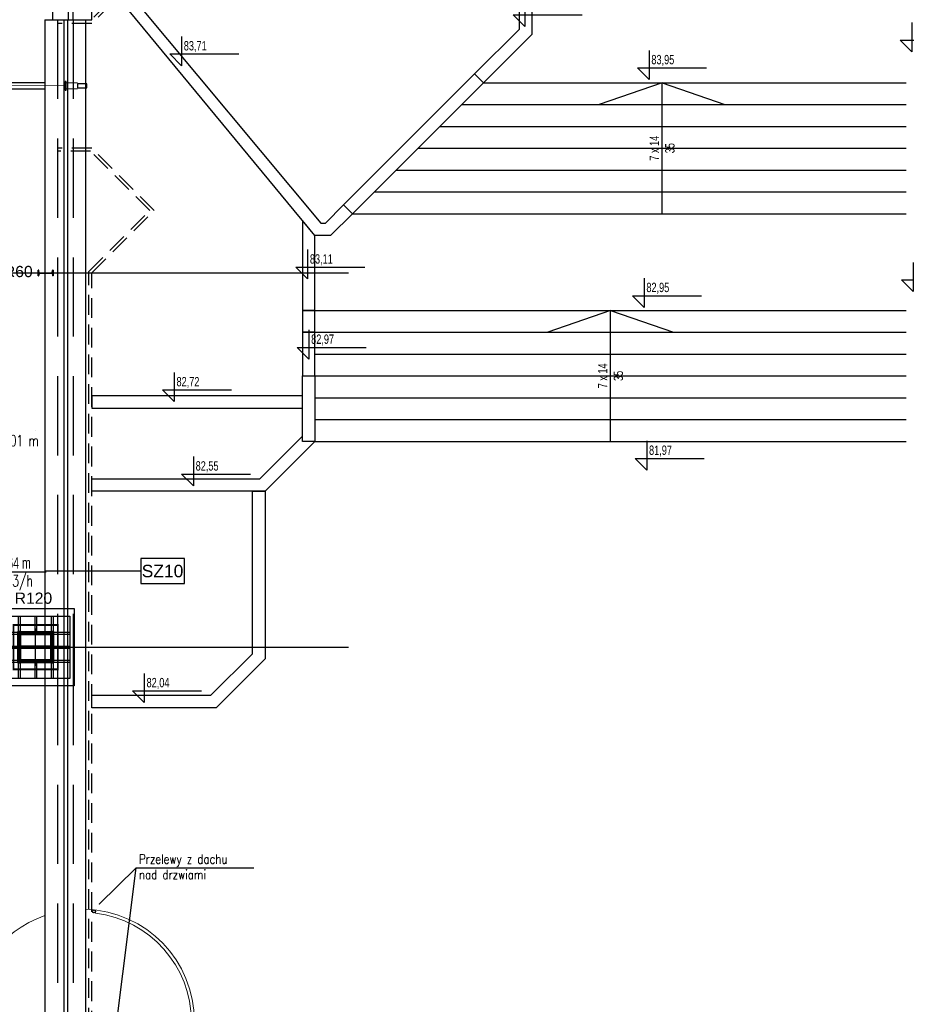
# Model space of a CAD drawing. Header units: centimetres. Extents: x -228435 to 46820, y -89367 to 152985.
# Tile 208 of 252: x 13205 to 27410, y 23275 to 39060. Entities that reach past the tile are written whole.
import ezdxf

# ---------------------------------------------------------------- set-up
doc = ezdxf.new("R2010")
doc.units = ezdxf.units.CM
doc.header["$LTSCALE"] = 50
doc.linetypes.add('Kondygnacja  -0_5$0$HIDDEN', pattern=[9.525, 6.35, -3.175])
doc.linetypes.add('Osie rzutów$0$DASHDOT2', pattern=[12.7, 6.35, -3.175, 0, -3.175])
doc.layers.get('0').update_dxf_attribs({"color": 8})
for name, color, linetype in [('bgde-tekst', 7, 'Continuous'), ('Kondygnacja  -0_5$0$ARCH_GK', 8, 'Continuous'), ('Kondygnacja  -0_5$0$ARCH_INFO_KOTY_WYSOKOŚCIOWE_IST', 8, 'Continuous'), ('Kondygnacja  -0_5$0$ARCH_INFO_ODPORNOŚĆ OGNIOWA', 8, 'Continuous'), ('Kondygnacja  -0_5$0$ARCH_INFO_OPISY', 8, 'Continuous'), ('Kondygnacja  -0_5$0$ARCH_INFO_OPISY_PRZEGRODY_IST', 8, 'Continuous'), ('Kondygnacja  -0_5$0$ARCH_INFO_SCHODY_IST', 8, 'Continuous'), ('Kondygnacja  -0_5$0$ARCH_KONSTRUKCJA_NIEWIDOCZNA', 8, 'Continuous'), ('Kondygnacja  -0_5$0$ARCH_MUROWANE_IST', 8, 'Continuous'), ('Kondygnacja  -0_5$0$ARCH_NIEWIDOK_IST', 8, 'Kondygnacja  -0_5$0$HIDDEN'), ('Kondygnacja  -0_5$0$ARCH_OKŁADZINA', 8, 'Continuous'), ('Kondygnacja  -0_5$0$ARCH_SCHODY ZEW.', 8, 'Continuous'), ('Kondygnacja  -0_5$0$ARCH_STAL_IST', 8, 'Continuous'), ('Kondygnacja  -0_5$0$ARCH_SŁUPY', 8, 'Continuous'), ('Kondygnacja  -0_5$0$ARCH_WIDOK_IST', 8, 'Continuous'), ('Kondygnacja  -0_5$0$ARCH_ŚLUSARKA_DRZWI', 8, 'Continuous'), ('Kondygnacja  -0_5$0$ARCH_ŚLUSARKA_OKNA_IST', 8, 'Continuous'), ('Kondygnacja  -0_5$0$ARCH_ŻELBET_IST', 8, 'Continuous'), ('Kondygnacja -1$0$ARCH_PROFILE_IST', 8, 'Continuous'), ('Kondygnacja -1$0$ARCH_SZYNY', 8, 'Continuous'), ('Osie rzutów$0$ARCH_INFO_OSIE_IST', 8, 'Osie rzutów$0$DASHDOT2'), ('Osie rzutów$0$ARCH_INFO_OSIE_OPISY_IST', 8, 'Continuous'), ('Warstwa1', 8, 'Continuous')]:
    doc.layers.add(name, color=color, linetype=linetype)
doc.layers.add('Kondygnacja  -0_5$0$ARCH_WIDOK', color=8, linetype='Continuous', lineweight=13)
doc.layers.add('Kondygnacja -1$0$ARCH_WIDOK', color=8, linetype='Continuous', lineweight=13)
doc.styles.add('Kondygnacja  -0_5$0$Arial', font='ARIAL.TTF')
doc.styles.add('Kondygnacja  -0_5$0$Dimensions', font='ARIAL.TTF', dxfattribs={"width": 0.7})
doc.styles.add('Kondygnacja  -0_5$0$ROMANS-50-CM', font='romans.shx', dxfattribs={"width": 0.8, "height": 10})
doc.styles.add('Kondygnacja  -0_5$0$Standard', font='txt')
doc.styles.add('Kondygnacja -1$0$Standard', font='txt')
doc.styles.add('Romans', font='Romans.shx')
doc.linetypes.add('Kondygnacja -1$0$SZYNA_LINE', pattern='A,12.7,-7.75,["SZYNA",Kondygnacja -1$0$Standard,S=2.54,R=0,X=-5.95,Y=-1.27],-7.75', length=28.2)
doc.dimstyles.new('Kondygnacja  -0_5$0$ISO-25', dxfattribs={"dimtxt": 2.5, "dimasz": 2.5, "dimexe": 1.25, "dimexo": 0.625, "dimtad": 1, "dimtxsty": 'Kondygnacja  -0_5$0$Standard', "dimcen": 2.5, "dimadec": 0, "dimazin": 0, "dimtfac": 1, "dimtmove": 0, "dimatfit": 3, "dimfxl": 0, "dimarcsym": 0})
pattern_1 = [(45, (-1133.3117, -3177.9858), (-0.6735192, 0.6735192), [])]

# ---------------------------------------------------------------- blocks, each defined once
blk = doc.blocks.new('Osie rzutów')
at = {"layer": 'Osie rzutów$0$ARCH_INFO_OSIE_IST', "ltscale": 10}
for p, q in [((13460, 12510), (13460, 4623.26)), ((4436.24, 8000), (15156.54, 8000)), ((13460, 7370), (13460, 7430)), ((4436.04, 7400), (15156.54, 7400)), ((13490, 7400), (13430, 7400))]:
    blk.add_line(p, q, dxfattribs=at)
blk = doc.blocks.new('Kondygnacja  -0_5$0$_Dot')
at = {"color": 0, "linetype": 'ByBlock', "lineweight": -2}
blk.add_line((-0.5, 0), (-1, 0), dxfattribs=at)
at = {"color": 0, "linetype": 'ByBlock', "const_width": 0.5}
blk.add_lwpolyline([(-0.25, 0, 1), (0.25, 0, 1)], format="xyb", close=True, dxfattribs=at)
blk = doc.blocks.new('Kondygnacja  -0_5$0$słup_kwadrat')
at = {"layer": 'Kondygnacja  -0_5$0$ARCH_SŁUPY', "lineweight": 40}
h = blk.add_hatch(dxfattribs=at)
h.set_pattern_fill('ANSI31', color=256, scale=0.3, style=0)
h.set_pattern_definition(pattern_1)
h.paths.add_polyline_path([(36, 34), (39, 34), (39, 84), (36, 84)])
h = blk.add_hatch(dxfattribs=at)
h.set_pattern_fill('ANSI31', color=256, scale=0.3, style=0)
h.set_pattern_definition(pattern_1)
h.paths.add_polyline_path([(89, 80), (89, 83), (39, 83), (39, 80)])
h = blk.add_hatch(dxfattribs=at)
h.set_pattern_fill('ANSI31', color=256, scale=0.3, style=0)
h.set_pattern_definition(pattern_1)
h.paths.add_polyline_path([(89, 34), (92, 34), (92, 84), (89, 84)])
h = blk.add_hatch(dxfattribs=at)
h.set_pattern_fill('ANSI31', color=256, scale=0.3, style=0)
h.set_pattern_definition(pattern_1)
h.paths.add_polyline_path([(89, 57.5), (89, 60.5), (39, 60.5), (39, 57.5)])
h = blk.add_hatch(dxfattribs=at)
h.set_pattern_fill('ANSI31', color=256, scale=0.3, style=0)
h.set_pattern_definition(pattern_1)
h.paths.add_polyline_path([(89, 35), (89, 38), (39, 38), (39, 35)])
at = {"layer": 'Kondygnacja  -0_5$0$ARCH_KONSTRUKCJA_NIEWIDOCZNA'}
blk.add_lwpolyline([(119, 109), (119, 9), (9, 9), (9, 109)], close=True, dxfattribs=at)
for points in [[(36, 109), (36, 84)], [(39, 109), (39, 84)], [(62.5, 109), (62.5, 83)], [(65.5, 109), (65.5, 83)], [(89, 109), (89, 84)], [(92, 109), (92, 84)], [(9, 83), (36, 83)], [(9, 80), (36, 80)], [(92, 83), (119, 83)], [(92, 80), (119, 80)], [(9, 60.5), (36, 60.5)], [(9, 57.5), (36, 57.5)], [(92, 60.5), (119, 60.5)], [(92, 57.5), (119, 57.5)], [(9, 38), (36, 38)], [(9, 35), (36, 35)], [(36, 34), (36, 9)], [(39, 34), (39, 9)], [(62.5, 35), (62.5, 9)], [(65.5, 35), (65.5, 9)], [(89, 34), (89, 9)], [(92, 38), (119, 38)], [(92, 35), (119, 35)], [(92, 34), (92, 9)]]:
    blk.add_lwpolyline(points, dxfattribs=at)
at = {"layer": 'Kondygnacja  -0_5$0$ARCH_OKŁADZINA'}
blk.add_lwpolyline([(2, 121), (126, 121), (126, -3), (2, -3)], close=True, dxfattribs=at)
at = {"layer": 'Kondygnacja  -0_5$0$ARCH_SŁUPY', "lineweight": 40}
for p, q in [((39, 60.5), (89, 60.5)), ((89, 57.5), (39, 57.5))]:
    blk.add_line(p, q, dxfattribs=at)
at = {"layer": 'Kondygnacja  -0_5$0$ARCH_SŁUPY', "lineweight": 50, "const_width": 3}
blk.add_lwpolyline([(28.5, 94.5), (99.5, 94.5), (99.5, 23.5), (28.5, 23.5)], close=True, dxfattribs=at)
at = {"layer": 'Kondygnacja  -0_5$0$ARCH_SŁUPY', "lineweight": 40}
for points in [[(36, 84), (39, 84), (39, 34), (36, 34)], [(89, 84), (92, 84), (92, 34), (89, 34)]]:
    blk.add_lwpolyline(points, close=True, dxfattribs=at)
for points in [[(89, 83), (39, 83)], [(39, 80), (89, 80)], [(89, 38), (39, 38)], [(39, 35), (89, 35)]]:
    blk.add_lwpolyline(points, dxfattribs=at)
blk = doc.blocks.new('*a431')
at = {"layer": 'bgde-tekst'}
blk.add_line((0, 0), (1268, 0), dxfattribs=at)

msp = doc.modelspace()

# ---------------------------------------------------------------- linework, layer by layer
at = {"layer": 'Kondygnacja  -0_5$0$ARCH_GK', "linetype": 'Continuous', "lineweight": -3}
for p, q in [((13610, 38050), (1560, 38050)), ((1560, 37950), (13610, 37950))]:
    msp.add_line(p, q, dxfattribs=at)
at = {"layer": 'Kondygnacja  -0_5$0$ARCH_INFO_KOTY_WYSOKOŚCIOWE_IST'}
for points in [[(21298.22, 39417.698), (21298.22, 38949.264), (21110.72, 39136.764), (22215.912, 39136.764)], [(27499.023, 39012.675), (27499.023, 38544.242), (27311.523, 38731.742), (28416.715, 38731.742)], [(15796.621, 38791.035), (15796.621, 38322.601), (15609.121, 38510.101), (16714.313, 38510.101)], [(23288.589, 38568.683), (23288.589, 38100.25), (23101.089, 38287.75), (24206.281, 38287.75)], [(17817.473, 35373.142), (17817.473, 34904.708), (17629.973, 35092.208), (18735.165, 35092.208)], [(27520.223, 35169.075), (27520.223, 34700.641), (27332.723, 34888.141), (28437.915, 34888.141)], [(23208.409, 34916.367), (23208.409, 34447.933), (23020.909, 34635.433), (24126.101, 34635.433)], [(17837.541, 34086.963), (17837.541, 33618.529), (17650.041, 33806.029), (18755.233, 33806.029)], [(15680.012, 33405.733), (15680.012, 32937.299), (15492.512, 33124.799), (16597.704, 33124.799)], [(23251.267, 32307.007), (23251.267, 31838.574), (23063.767, 32026.074), (24168.959, 32026.074)], [(15986.71, 32054.94), (15986.71, 31586.506), (15799.21, 31774.006), (16904.402, 31774.006)], [(15200.308, 28580.578), (15200.308, 28112.144), (15012.808, 28299.644), (16118, 28299.644)]]:
    msp.add_lwpolyline(points, dxfattribs=at)
at = {"layer": 'Kondygnacja  -0_5$0$ARCH_INFO_OPISY_PRZEGRODY_IST'}
msp.add_lwpolyline([(15142.93, 30219.766), (15142.93, 30019.766), (15842.93, 30019.766), (15842.93, 30419.766), (15142.93, 30419.766), (15142.93, 30219.766), (13610, 30219.766)], dxfattribs=at)
at = {"layer": 'Kondygnacja  -0_5$0$ARCH_INFO_SCHODY_IST'}
for points in [[(23497.5, 35950), (23497.5, 38050), (22490.258, 37700)], [(23497.5, 35950), (23497.5, 38050), (24504.742, 37700)], [(22672.5, 32300), (22672.5, 34400), (21665.258, 34050)], [(22672.5, 32300), (22672.5, 34400), (23679.742, 34050)]]:
    msp.add_lwpolyline(points, dxfattribs=at)
at = {"layer": 'Kondygnacja  -0_5$0$ARCH_MUROWANE_IST', "ltscale": 4}
for p, q in [((14360, 39060), (14360, 43250)), ((14260, 39060), (14360, 39060))]:
    msp.add_line(p, q, dxfattribs=at)
at = {"layer": 'Kondygnacja  -0_5$0$ARCH_NIEWIDOK_IST', "ltscale": 4}
for p, q in [((13810, 39060), (13810, 28700)), ((14060, 39060), (14060, 28700)), ((13810, 28700), (13810, 4650)), ((14060, 28700), (14060, 4400))]:
    msp.add_line(p, q, dxfattribs=at)
at = {"layer": 'Kondygnacja  -0_5$0$ARCH_NIEWIDOK_IST'}
for points in [[(14550, 43300), (14310.02, 43300), (14310.022, 40979.289), (15289.311, 40000), (14339.311, 39050), (13810.022, 39050)], [(14550, 43250), (14360, 43250), (14360.022, 41000), (15360.022, 40000), (14360.022, 39000), (13810.022, 39000)], [(14085, 3800), (14360, 3800), (14360.022, 35000), (15360.022, 36000), (14360.022, 37000), (13810.022, 37000)], [(14074.645, 3850), (14310, 3850), (14310.022, 35020.711), (15289.311, 36000), (14339.311, 36950), (13810.022, 36950)]]:
    msp.add_lwpolyline(points, dxfattribs=at)
at = {"layer": 'Kondygnacja  -0_5$0$ARCH_SCHODY ZEW.'}
for points in [[(20635, 38050), (27410, 38050)], [(20285, 37700), (27410, 37700)], [(19935, 37350), (27410, 37350)], [(19585, 37000), (27410, 37000)], [(19235, 36650), (27410, 36650)], [(18885, 36300), (27410, 36300)], [(18535, 35950), (27410, 35950)], [(17935, 34400), (27410, 34400)], [(17935, 34050), (27410, 34050)], [(17935, 33700), (27410, 33700)], [(17935, 33350), (27410, 33350)], [(17935, 33000), (27410, 33000)], [(17935, 32650), (27410, 32650)], [(17935, 32300), (27410, 32300)]]:
    msp.add_lwpolyline(points, dxfattribs=at)
at = {"layer": 'Kondygnacja  -0_5$0$ARCH_STAL_IST'}
for p, q in [((13503.8, 35045), (13500, 35045)), ((13500, 35045), (13500, 34955)), ((13500, 34955), (13500, 35045)), ((13500, 35045), (13503.8, 35045)), ((13736.2, 35045), (13740, 35045)), ((13740, 35045), (13736.2, 35045)), ((13740, 35045), (13740, 34955)), ((13740, 34955), (13740, 35045)), ((13500, 34955), (13503.8, 34955)), ((13515.764, 35008.2), (13511.3, 35037.5)), ((13515.764, 34991.8), (13511.3, 34962.5)), ((13520.264, 35003.7), (13719.736, 35003.7)), ((13520.264, 34996.3), (13719.736, 34996.3)), ((13724.236, 35008.2), (13728.7, 35037.5)), ((13724.236, 34991.8), (13728.7, 34962.5)), ((13740, 34955), (13736.2, 34955))]:
    msp.add_line(p, q, dxfattribs=at)
for centre, radius, start, end in [((13503.8, 35037.5), 7.5, 0, 90), ((13503.8, 35037.5), 7.5, 0, 90), ((13736.2, 35037.5), 7.5, 90, 180), ((13736.2, 35037.5), 7.5, 90, 180), ((13503.8, 34962.5), 7.5, 270, 0), ((13520.264, 35008.2), 4.5, 180, 270), ((13520.264, 34991.8), 4.5, 90, 180), ((13719.736, 35008.2), 4.5, 270, 0), ((13719.736, 34991.8), 4.5, 0, 90), ((13736.2, 34962.5), 7.5, 180, 270)]:
    msp.add_arc(centre, radius, start, end, dxfattribs=at)
at = {"layer": 'Kondygnacja  -0_5$0$ARCH_WIDOK'}
for radius, start, end in [(1800, 271.7507218, 88.2492782), (1800, 109.3027691, 250.6972309), (1748.938, 277.0108636, 82.9891364)]:
    msp.add_arc((14205.008, 23000), radius, start, end, dxfattribs=at)
at = {"layer": 'Kondygnacja  -0_5$0$ARCH_WIDOK_IST'}
for p, q in [((13610, 39060), (13610, 28700)), ((13610, 39060), (14260, 39060)), ((14260, 39060), (14260, 28700)), ((13610, 28700), (13610, 4850)), ((14260, 28700), (14260, 4200))]:
    msp.add_line(p, q, dxfattribs=at)
for points in [[(20635, 38050), (20493.579, 38191.421), (21210, 38907.843), (21210, 39600), (21410, 39600), (21410, 38825)], [(18393.579, 36091.421), (18535, 35950), (20635, 38050), (20493.579, 38191.421)], [(17735, 34400), (17935, 34400), (17935, 35600), (17735, 35841.915)], [(17735, 34050), (17935, 34050), (17935, 34400), (17735, 34400)], [(17735, 33350), (17935, 33350), (17935, 34050), (17735, 34050)], [(17735, 33350), (17935, 33350), (17935, 32300), (17135, 31500), (14360.02, 31500), (14360.02, 31700), (17052.157, 31700), (17735, 32382.843), (17735, 33350)], [(14360.02, 32830), (17735, 32830), (17735, 33030), (14360.02, 33030)], [(17135, 31500), (17135, 28812.772), (16352.228, 28030), (14360.017, 28030), (14360.017, 28230), (16269.385, 28230), (16935, 28895.615), (16935, 31500)]]:
    msp.add_lwpolyline(points, close=True, dxfattribs=at)
for points in [[(15086.395, 39326.064), (18029.806, 35800), (18102.157, 35800), (18393.579, 36091.421), (18535, 35950), (18185, 35600), (17935, 35600), (14854.529, 39326.064)], [(17935, 32300), (17735, 32300), (17735, 32382.843)]]:
    msp.add_lwpolyline(points, dxfattribs=at)
at = {"layer": 'Kondygnacja  -0_5$0$ARCH_ŚLUSARKA_DRZWI'}
msp.add_lwpolyline([(14418.479, 24735.861), (14418.479, 24787.297)], dxfattribs=at)
msp.add_circle((14393.685, 24763.71), 24.794, dxfattribs=at)
at = {"layer": 'Kondygnacja  -0_5$0$ARCH_ŚLUSARKA_OKNA_IST'}
for p, q in [((13910, 39060), (13910, 28700)), ((13970, 39060), (13970, 28700)), ((13910, 28700), (13910, 4550)), ((13970, 28700), (13970, 4490))]:
    msp.add_line(p, q, dxfattribs=at)
at = {"layer": 'Kondygnacja  -0_5$0$ARCH_ŻELBET_IST', "ltscale": 4}
for p, q in [((14060, 39060), (14060, 43550)), ((13730, 40500), (13730, 39060)), ((13980, 40500), (13980, 39060))]:
    msp.add_line(p, q, dxfattribs=at)
at = {"layer": 'Kondygnacja -1$0$ARCH_PROFILE_IST'}
msp.add_lwpolyline([(14280, 37970), (14280, 38030), (14130, 38030), (14130, 37970)], close=True, dxfattribs=at)
at = {"layer": 'Kondygnacja -1$0$ARCH_SZYNY', "linetype": 'Kondygnacja -1$0$SZYNA_LINE', "ltscale": 2.5, "const_width": 10}
msp.add_lwpolyline([(13950, 38000), (1560, 38000)], dxfattribs=at)
at = {"layer": 'Kondygnacja -1$0$ARCH_WIDOK'}
msp.add_lwpolyline([(14130, 38050), (13950, 38050), (13950, 37950), (14130, 37950)], dxfattribs=at)
at = {"layer": 'Warstwa1'}
msp.add_lwpolyline([(13951.006, 38071.394), (13934.956, 38071.394), (13934.956, 37928.394), (13951.006, 37928.394)], close=True, dxfattribs=at)

# ---------------------------------------------------------------- block references
at = {"layer": 'bgde-tekst'}
for p in [(12362.531, 30209.806), (12362.531, 30209.806, 1920)]:
    msp.add_blockref('*a431', p, dxfattribs=at)
at = {"layer": 'Kondygnacja  -0_5$0$ARCH_SŁUPY', "xscale": 10, "yscale": 10, "zscale": 10}
msp.add_blockref('Kondygnacja  -0_5$0$słup_kwadrat', (12820, 28410), dxfattribs=at)
at = {"layer": 'Osie rzutów$0$ARCH_INFO_OSIE_OPISY_IST', "xscale": 10, "yscale": 10, "zscale": 10}
msp.add_blockref('Osie rzutów', (-121140, -45000), dxfattribs=at)

# ---------------------------------------------------------------- texts
at = {"layer": 'bgde-tekst', "style": 'Romans', "width": 0.7}
for s, p in [('Hsp=-2.01 m ', (12288.756, 32221.711)), ('Hsp=-2.01 m ', (12288.756, 32221.711, 1920)), ('760 m3/h ', (12513.45, 29975.593, -1390)), ('760 m3/h ', (12513.45, 29975.593, 530))]:
    msp.add_text(s, height=180, dxfattribs=at).set_placement(p)
at = {"layer": 'bgde-tekst', "width": 0.7}
for p in [(12412.531, 30259.806), (12412.531, 30259.806, 1920)]:
    msp.add_text('Hsp=-1.64 m ', height=180, dxfattribs=at).set_placement(p)
at = {"layer": 'Kondygnacja  -0_5$0$ARCH_INFO_KOTY_WYSOKOŚCIOWE_IST', "char_height": 150, "attachment_point": 5, "style": 'Kondygnacja  -0_5$0$Dimensions'}
for s, insert in [('83,71', (16017.133, 38628.364)), ('83,95', (23509.102, 38406.012)), ('83,11', (18037.985, 35210.471)), ('82,95', (23428.922, 34753.696)), ('82,97', (18058.054, 33924.292)), ('82,72', (15900.524, 33243.062)), ('81,97', (23471.779, 32144.336)), ('82,55', (16207.222, 31892.269)), ('82,04', (15420.82, 28417.907))]:
    msp.add_mtext(s, dxfattribs=dict(at, insert=insert))
at = {"layer": 'Kondygnacja  -0_5$0$ARCH_INFO_ODPORNOŚĆ OGNIOWA', "char_height": 180, "width": 533.32525, "attachment_point": 5, "style": 'Kondygnacja  -0_5$0$Arial'}
for s, insert in [('\\PR60', (13181.826, 35171.499)), ('\\PR120', (13424.813, 29934.782))]:
    msp.add_mtext(s, dxfattribs=dict(at, insert=insert))
at = {"layer": 'Kondygnacja  -0_5$0$ARCH_INFO_OPISY', "insert": (15115.522, 25678.338), "char_height": 150, "width": 6265.3268, "attachment_point": 1, "style": 'Kondygnacja  -0_5$0$ROMANS-50-CM'}
msp.add_mtext('Przelewy z dachu \\Pnad drzwiami', dxfattribs=at)
at = {"layer": 'Kondygnacja  -0_5$0$ARCH_INFO_OPISY_PRZEGRODY_IST', "insert": (15492.93, 30219.766), "char_height": 200, "width": 700, "attachment_point": 5, "style": 'Kondygnacja  -0_5$0$Arial'}
msp.add_mtext('SZ10', dxfattribs=at)
at = {"layer": 'Kondygnacja  -0_5$0$ARCH_INFO_SCHODY_IST', "char_height": 150, "attachment_point": 5, "rotation": 90, "style": 'Kondygnacja  -0_5$0$Dimensions'}
for insert in [(23497.5, 37000), (22672.5, 33350)]:
    msp.add_mtext('7 x 14\\P35', dxfattribs=dict(at, insert=insert))

# ---------------------------------------------------------------- leaders
at = {"layer": 'Kondygnacja  -0_5$0$ARCH_INFO_OPISY'}
for points in [[(14476.192, 24879.484), (15071.275, 25463.562), (16954.364, 25463.562)], [(14544.987, 21320.365), (15071.275, 25463.562), (16807.233, 25463.562)]]:
    msp.add_leader(points, dimstyle='Kondygnacja  -0_5$0$ISO-25', override={"dimscale": 5, "dimasz": 2, "dimtad": 0, "dimldrblk": 'Kondygnacja  -0_5$0$_Dot'}, dxfattribs=at)

doc.saveas('drawing.dxf')
